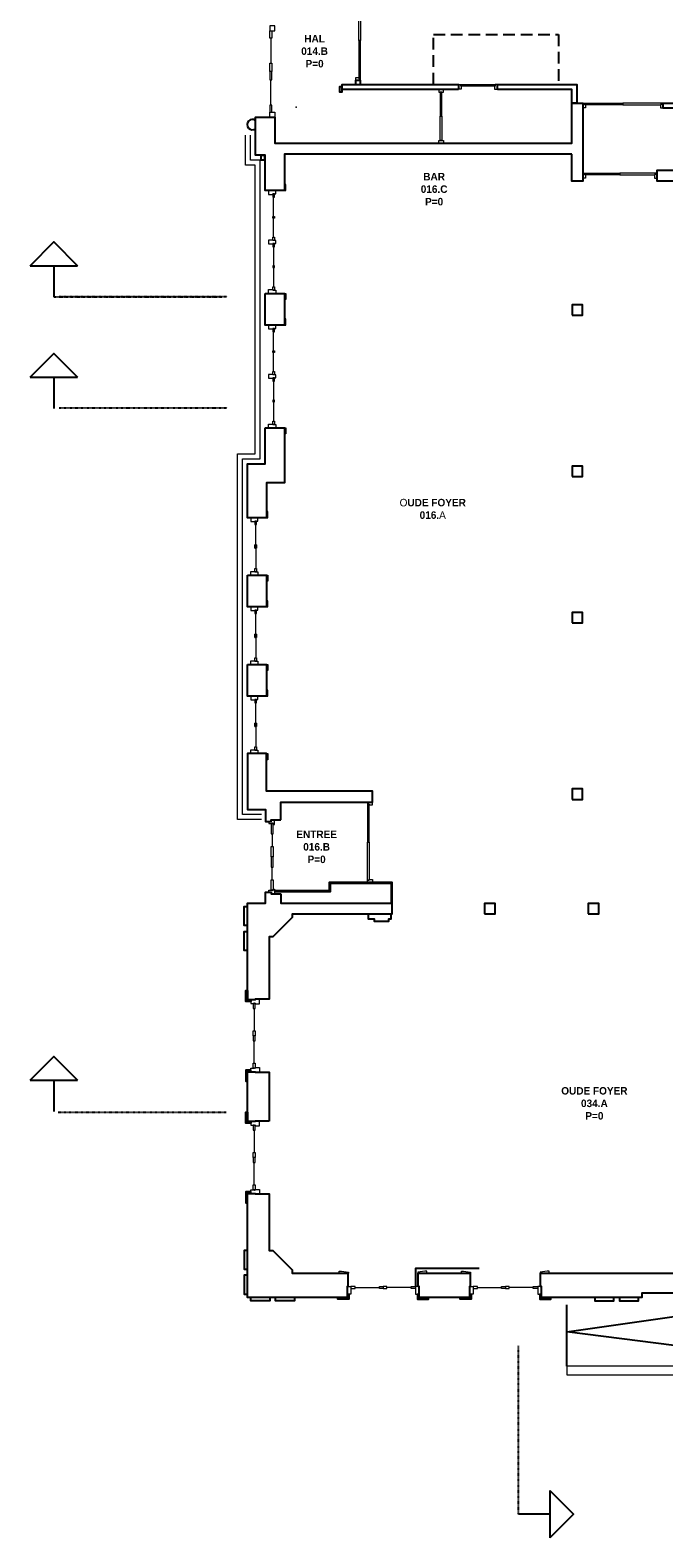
# Model space of a CAD drawing. Extents: x 14681 to 201383, y 146879 to 560554.
# Tile 4 of 15: x 31139 to 46359, y 499092 to 535261. Entities that reach past the tile are written whole.
import ezdxf

# ---------------------------------------------------------------- set-up
doc = ezdxf.new("R2010")
doc.units = 0
doc.header["$MEASUREMENT"] = 0
doc.linetypes.add('DASHDOT', pattern=[25.4, 12.7, -6.35, 0, -6.35])
doc.linetypes.add('DASHED', pattern=[19.05, 12.7, -6.35])
for name, color, linetype, lineweight in [('0.09', 7, 'CONTINUOUS', 9), ('0.25 GRIJS', 252, 'CONTINUOUS', 25), ('BESTAANDE KOZIJNEN', 5, 'CONTINUOUS', 13)]:
    doc.layers.add(name, color=color, linetype=linetype, lineweight=lineweight)
for name, color, linetype in [('0.18', 1, 'CONTINUOUS'), ('0.25', 2, 'CONTINUOUS'), ('0kader', 90, 'CONTINUOUS'), ('DOORSNEDEN', 3, 'CONTINUOUS')]:
    doc.layers.add(name, color=color, linetype=linetype)
doc.layers.add('OMTREKLIJN', color=122, linetype='CONTINUOUS', plot=False)

# ---------------------------------------------------------------- blocks, each defined once
blk = doc.blocks.new('67114_dm1800_D')
at = {"layer": 'BESTAANDE KOZIJNEN'}
for points in [[(0, 0), (52, 0), (52, -40), (67, -40), (67, -114), (0, -114)], [(52, -40), (52, 0), (967, 0), (967, -40)], [(1882, -40), (1882, 0), (967, 0), (967, -40)], [(1934, 0), (1882, 0), (1882, -40), (1867, -40), (1867, -114), (1934, -114)]]:
    blk.add_lwpolyline(points, close=True, dxfattribs=at)
blk = doc.blocks.new('31-02')
at = {"layer": 'BESTAANDE KOZIJNEN'}
for points in [[(460, 2465), (490, 2465), (490, 2610), (460, 2610)], [(220, 2385), (180, 2385), (180, 2305), (220, 2305)], [(220, 1806.25), (180, 1806.25), (180, 1846.25), (220, 1846.25)], [(250, 1267.5), (180, 1267.5), (180, 1267.5), (180, 1267.5), (180, 1277.5), (80, 1277.5), (80, 1187.5), (180, 1187.5), (180, 1197.5), (180, 1197.5), (180, 1197.5), (250, 1197.5)], [(220, 1267.5), (180, 1267.5), (180, 1347.5), (220, 1347.5)], [(220, 1197.5), (180, 1197.5), (180, 1117.5), (220, 1117.5)], [(220, 658.75), (180, 658.75), (180, 618.75), (220, 618.75)], [(220, 80), (180, 80), (180, 160), (220, 160)], [(460, 0), (490, 0), (490, -145), (460, -145)]]:
    blk.add_lwpolyline(points, close=True, dxfattribs=at)
for points in [[(80, 2375), (180, 2375), (180, 2385), (250, 2385), (250, 2465), (80, 2465), (80, 2375)], [(200, 1846.25), (200, 2305)], [(200, 1347.5), (200, 1806.25)], [(200, 1117.5), (200, 658.75)], [(200, 618.75), (200, 160)], [(80, 90), (180, 90), (180, 80), (250, 80), (250, 0), (80, 0), (80, 90)]]:
    blk.add_lwpolyline(points, dxfattribs=at)
blk = doc.blocks.new('31-01')
at = {"layer": 'BESTAANDE KOZIJNEN'}
for points in [[(460, 1380), (490, 1380), (490, 1525), (460, 1525)], [(80, 1380), (80, 1290), (180, 1290), (180, 1300), (250, 1300), (250, 1380)], [(220, 1300), (180, 1300), (180, 1220), (220, 1220)], [(220, 730), (180, 730), (180, 650), (220, 650)], [(220, 650), (180, 650), (180, 730), (220, 730)], [(80, 0), (80, 90), (180, 90), (180, 80), (250, 80), (250, 0)], [(220, 80), (180, 80), (180, 160), (220, 160)], [(460, 0), (490, 0), (490, -145), (460, -145)]]:
    blk.add_lwpolyline(points, close=True, dxfattribs=at)
for points in [[(200, 730), (200, 1220)], [(200, 650), (200, 160)]]:
    blk.add_lwpolyline(points, dxfattribs=at)
blk = doc.blocks.new('67114_dm1656_D')
at = {"layer": 'BESTAANDE KOZIJNEN'}
for points in [[(0, 1790), (0, 1738), (-40, 1738), (-40, 1723), (-114, 1723), (-114, 1790)], [(-40, 1738), (0, 1738), (0, 895), (-40, 895)], [(-40, 52), (0, 52), (0, 895), (-40, 895)], [(0, 0), (0, 52), (-40, 52), (-40, 67), (-114, 67), (-114, 0)]]:
    blk.add_lwpolyline(points, close=True, dxfattribs=at)
blk = doc.blocks.new('31-05')
at = {"layer": '0.25'}
for points in [[(0, 863.5), (0, 823.5), (-120, 823.5), (-120, 1088.5), (-120, 1088.5), (-80, 1088.5), (-80, 863.5), (0, 863.5)], [(0, -863.5), (0, -823.5), (-120, -823.5), (-120, -1088.5), (-120, -1088.5), (-80, -1088.5), (-80, -863.5), (0, -863.5)]]:
    blk.add_lwpolyline(points, dxfattribs=at)
at = {"layer": 'BESTAANDE KOZIJNEN'}
for points in [[(210, 875), (105, 875), (105, 863.5), (0, 863.5), (0, 773.5), (89, 773.5, -1), (105, 773.5), (105, 763.5), (210, 763.5)], [(105, 763.5), (105, 773.5, 1), (89, 773.5), (55, 773.5), (55, 653.5), (105, 653.5)], [(105, -763.5), (105, -773.5, -1), (89, -773.5), (55, -773.5), (55, -653.5), (105, -653.5)], [(210, -875), (105, -875), (105, -863.5), (0, -863.5), (0, -773.5), (89, -773.5, 1), (105, -773.5), (105, -763.5), (210, -763.5)]]:
    blk.add_lwpolyline(points, format="xyb", close=True, dxfattribs=at)
for points in [[(80, 653.5), (80, 120)], [(105, 0), (55, 0), (55, 120), (105, 120), (105, 0), (105, 0)], [(105, 0), (55, 0), (55, -120), (105, -120), (105, 0), (105, 0)], [(80, -653.5), (80, -120)]]:
    blk.add_lwpolyline(points, dxfattribs=at)
blk = doc.blocks.new('31-06')
at = {"layer": '0.25'}
for points in [[(-825, 50), (-825, 50), (-825, -70), (-1090, -70), (-1090, -30)], [(825, 50), (825, 50), (825, -70), (1090, -70), (1090, -30)]]:
    blk.add_lwpolyline(points, dxfattribs=at)
at = {"layer": 'BESTAANDE KOZIJNEN'}
for points in [[(-1053, 603.5), (-1003, 603.5), (-835, 578.5), (-835, 553.5), (-1053, 553.5), (-1053, 603.5)], [(1053, 603.5), (1003, 603.5), (835, 578.5), (835, 553.5), (1053, 553.5), (1053, 603.5)], [(-670, 208.5), (-90, 208.5)], [(0, 233.5), (0, 183.5), (-90, 183.5), (-90, 233.5), (0, 233.5), (0, 233.5)], [(0, 233.5), (0, 183.5), (90, 183.5), (90, 233.5), (0, 233.5), (0, 233.5)], [(670, 208.5), (90, 208.5)]]:
    blk.add_lwpolyline(points, dxfattribs=at)
for points in [[(-865, 233.5), (-775, 233.5), (-775, 183.5), (-775, 183.5), (-775, 50), (-865, 50)], [(-775, 183.5), (-670, 183.5), (-670, 233.5), (-775, 233.5)], [(775, 183.5), (670, 183.5), (670, 233.5), (775, 233.5)], [(865, 233.5), (775, 233.5), (775, 183.5), (775, 183.5), (775, 50), (865, 50)]]:
    blk.add_lwpolyline(points, close=True, dxfattribs=at)
blk = doc.blocks.new('67114_dm800_L')
at = {"layer": 'BESTAANDE KOZIJNEN'}
for points in [[(0, 934), (0, 882), (-40, 882), (-40, 867), (-114, 867), (-114, 934)], [(-40, 882), (0, 882), (0, 52), (-40, 52)], [(0, 0), (0, 52), (-40, 52), (-40, 67), (-114, 67), (-114, 0)]]:
    blk.add_lwpolyline(points, close=True, dxfattribs=at)
blk = doc.blocks.new('31-03')
at = {"layer": 'BESTAANDE KOZIJNEN'}
for points in [[(0, 2192), (-120, 2192), (-120, 2071), (0, 2071)], [(-120, 2071), (-70, 2071), (-70, 1902), (-120, 1902)], [(-120, 1296), (-70, 1296), (-70, 1096), (-120, 1096)], [(-120, 896), (-70, 896), (-70, 1096), (-120, 1096)], [(-120, 121), (-70, 121), (-70, 290), (-120, 290)], [(0, 0), (-120, 0), (-120, 121), (0, 121)]]:
    blk.add_lwpolyline(points, close=True, dxfattribs=at)
for points in [[(-95, 1902), (-95, 1296)], [(-95, 290), (-95, 896)]]:
    blk.add_lwpolyline(points, dxfattribs=at)

msp = doc.modelspace()

# ---------------------------------------------------------------- linework, layer by layer
at = {"layer": '0.09'}
for points in [[(36699, 516326), (36119, 516326), (36119, 525099), (36547, 525099), (36547, 525532), (36547, 532022), (36312, 532022), (36312, 532741)], [(36699, 516446), (36239, 516446), (36239, 524979), (36667, 524979), (36667, 525652), (36667, 532142), (36432, 532142), (36432, 532741)]]:
    msp.add_lwpolyline(points, dxfattribs=at)
msp.add_lwpolyline([(44030, 503000), (50298, 503000), (50298, 502544), (53287, 502544), (53287, 502124), (61539, 502124, 0.414214), (62429, 501234), (62639, 501234), (62639, 502334), (53497, 502334), (53497, 502754), (50508, 502754), (50508, 503210), (44030, 503210)], format="xyb", close=True, dxfattribs=at)
at = {"layer": '0.18', "linetype": 'DASHED', "ltscale": 22}
msp.add_lwpolyline([(40826, 533960), (40826, 535160), (43826, 535160), (43826, 533960)], dxfattribs=at)
at = {"layer": '0.25'}
for points in [[(46789, 534442), (46789, 534625), (47249, 534625), (47972, 534625), (47972, 534326), (47249, 534326), (47249, 533650), (47972, 533650), (47972, 531901), (49827, 531901), (49827, 531641), (46199, 531641), (46199, 531901), (47822, 531901), (47822, 533390), (46343, 533390), (46343, 533510), (46789, 533510), (46789, 533692), (46939, 533692), (46939, 534442)], [(38630, 533900), (38570, 533900), (38570, 533780), (38630, 533780)], [(41427, 533840), (38630, 533840), (38630, 533960), (41427, 533960)], [(42361, 533840), (42361, 533960), (44269, 533960), (44269, 533510), (44149, 533510), (44149, 533840)], [(44149, 532290), (37247, 532290), (37247, 531412), (36787, 531412), (36787, 532262), (36552, 532262), (36552, 533171), (37012, 533171), (37012, 532550), (44149, 532550), (44149, 532550), (44149, 533510), (44409, 533510), (44409, 531641), (44149, 531641), (44149, 532290)], [(36777, 532252), (36677, 532252), (36677, 532152), (36777, 532152)], [(36787, 528947), (37247, 528947), (37247, 528187), (36787, 528187)], [(44154, 528423), (44404, 528423), (44404, 528673), (44154, 528673)], [(36787, 525722), (37247, 525722), (37247, 524399), (36819, 524399), (36819, 523565), (36359, 523565), (36359, 524859), (36787, 524859)], [(44154, 524553), (44404, 524553), (44404, 524803), (44154, 524803)], [(36359, 522185), (36819, 522185), (36819, 521425), (36359, 521425)], [(44154, 521043), (44404, 521043), (44404, 521293), (44154, 521293)], [(36359, 520045), (36819, 520045), (36819, 519285), (36359, 519285)], [(37159, 516318), (37159, 516744), (39359, 516744), (39359, 517004), (36819, 517004), (36819, 517905), (36359, 517905), (36359, 516566), (36789, 516566), (36789, 516281), (36929, 516281), (36929, 516318)], [(44154, 516808), (44404, 516808), (44404, 517058), (44154, 517058)], [(37159, 514544), (37159, 514316), (39829, 514316), (39829, 514056), (37430, 514056), (37430, 513976), (36967, 513513), (36882, 513513), (36882, 512012), (36544, 512012), (36544, 512001), (36359, 512001), (36359, 514316), (36789, 514316), (36789, 514581), (36929, 514581), (36929, 514544)], [(42054, 514061), (42304, 514061), (42304, 514311), (42054, 514311)], [(44544, 514061), (44794, 514061), (44794, 514311), (44544, 514311)], [(36882, 509091), (36544, 509091), (36544, 509080), (36359, 509080), (36359, 510274), (36544, 510274), (36544, 510262), (36882, 510262)], [(38771, 505443), (38771, 505123), (38751, 505123), (38751, 504859), (36359, 504859), (36359, 507353), (36544, 507353), (36544, 507341), (36882, 507341), (36882, 505986), (36967, 505986), (37430, 505523), (37430, 505443)], [(41708, 505443), (41708, 505123), (41688, 505123), (41688, 504859), (40481, 504859), (40481, 505123), (40461, 505123), (40461, 505443)], [(43398, 505443), (46621, 505443), (46621, 505223), (46601, 505223), (46601, 504959), (45829, 504959), (45829, 504859), (45829, 504859), (45829, 504859), (45829, 504859), (43418, 504859), (43418, 505123), (43398, 505123)]]:
    msp.add_lwpolyline(points, close=True, dxfattribs=at)
for points in [[(39069, 533960), (39069, 534050), (38949, 534050), (38949, 533960)], [(37004, 514621), (38329, 514621), (38329, 514821), (39829, 514821), (39829, 514316)], [(37004, 514601), (38349, 514601), (38349, 514801), (39809, 514801), (39809, 514316)], [(36359, 513781), (36279, 513781), (36279, 514236), (36359, 514236)], [(39799, 514056), (39799, 513931), (39749, 513931), (39749, 513881), (39409, 513881), (39409, 513931), (39264, 513931), (39264, 514056)], [(36359, 513186), (36279, 513186), (36279, 513641), (36359, 513641)], [(36359, 505989), (36279, 505989), (36279, 505534), (36359, 505534)], [(36359, 505394), (36279, 505394), (36279, 504939), (36359, 504939)], [(36894, 504859), (36894, 504779), (36439, 504779), (36439, 504859)], [(37489, 504859), (37489, 504779), (37034, 504779), (37034, 504859)], [(44699, 504859), (44699, 504779), (45154, 504779), (45154, 504859)], [(45294, 504859), (45294, 504779), (45749, 504779), (45749, 504859)]]:
    msp.add_lwpolyline(points, dxfattribs=at)
msp.add_arc((36477, 532996), 125, 53.1301, 306.8699, dxfattribs=at)
at = {"layer": '0.25 GRIJS'}
for points in [[(50508, 503210), (44030, 504035), (49474, 504812)], [(44030, 503210), (44030, 504684)]]:
    msp.add_lwpolyline(points, dxfattribs=at)
at = {"layer": '0kader', "linetype": 'Continuous', "ltscale": 0.2}
msp.add_lwpolyline([(31139, 529611), (32278, 529611)], dxfattribs=at)
at = {"layer": 'BESTAANDE KOZIJNEN'}
for points in [[(40952, 533840), (40952, 533773), (41066, 533773), (41066, 533840)], [(40989, 533773), (40989, 533195), (41029, 533195), (41029, 533773)], [(40989, 532617), (40989, 533195), (41029, 533195), (41029, 532617)], [(40952, 532550), (40952, 532617), (41066, 532617), (41066, 532550)], [(39245, 516744), (39245, 516692), (39285, 516692), (39285, 516677), (39359, 516677), (39359, 516744)], [(39285, 516692), (39245, 516692), (39245, 515782), (39285, 515782)], [(39285, 514873), (39245, 514873), (39245, 515782), (39285, 515782)], [(39245, 514821), (39245, 514873), (39285, 514873), (39285, 514888), (39359, 514888), (39359, 514821)]]:
    msp.add_lwpolyline(points, close=True, dxfattribs=at)
for points in [[(37004, 516318), (36929, 516318), (36929, 516281), (36869, 516281), (36869, 516231), (36958, 516231, -1), (36974, 516231), (36974, 516207), (37004, 516207)], [(36974, 516207), (36974, 516231, 1), (36958, 516231), (36924, 516231), (36924, 515981), (36974, 515981)], [(36974, 514656), (36974, 514631, -1), (36958, 514631), (36924, 514631), (36924, 514881), (36974, 514881)], [(37004, 514544), (36929, 514544), (36929, 514581), (36869, 514581), (36869, 514631), (36958, 514631, 1), (36974, 514631), (36974, 514656), (37004, 514656)]]:
    msp.add_lwpolyline(points, format="xyb", close=True, dxfattribs=at)
for points in [[(36949, 515981), (36949, 515681)], [(36974, 515431), (36924, 515431), (36924, 515681), (36974, 515681), (36974, 515431), (36974, 515431)], [(36974, 515431), (36924, 515431), (36924, 515181), (36974, 515181), (36974, 515431), (36974, 515431)], [(36949, 514881), (36949, 515181)]]:
    msp.add_lwpolyline(points, dxfattribs=at)
msp.add_point((37531, 533414), dxfattribs=at)
at = {"layer": 'DOORSNEDEN', "linetype": 'Continuous', "ltscale": 0.2}
for points in [[(31139, 529611), (31708, 530180), (32278, 529611)], [(31708, 529611), (31708, 528862)], [(31139, 526936), (31708, 527506), (32278, 526936)], [(31139, 526936), (32278, 526936)], [(31708, 526936), (31708, 526187)], [(31139, 510068), (31708, 510638), (32278, 510068)], [(31139, 510068), (32278, 510068)], [(31708, 510068), (31708, 509319)], [(43619, 500231), (43619, 499092)], [(43619, 500231), (44188, 499662), (43619, 499092)], [(43619, 499662), (42870, 499662)]]:
    msp.add_lwpolyline(points, dxfattribs=at)
at = {"layer": 'DOORSNEDEN', "linetype": 'DASHDOT'}
for points in [[(31708, 528862), (35742, 528862)], [(31838, 528872), (35872, 528872)], [(31838, 526197), (35872, 526197)], [(31813, 509307), (35847, 509307)], [(42870, 499662), (42870, 503696)]]:
    msp.add_lwpolyline(points, dxfattribs=at)
at = {"layer": 'OMTREKLIJN'}
msp.add_lwpolyline([(40401, 505123), (40401, 505558), (41919, 505558)], dxfattribs=at)

# ---------------------------------------------------------------- block references
at = {"layer": 'BESTAANDE KOZIJNEN'}
for name, p, rotation in [('67114_dm1800_D', (39069, 535984), 270), ('67114_dm800_L', (42361, 533960), 90), ('67114_dm1656_D', (46199, 531828), 90)]:
    msp.add_blockref(name, p, dxfattribs=dict(at, rotation=rotation))
for name, p in [('31-03', (37012, 533171)), ('67114_dm1800_D', (44409, 533510)), ('31-02', (36787, 528947)), ('31-02', (36787, 525722)), ('31-01', (36359, 522185)), ('31-01', (36359, 520045)), ('31-01', (36359, 517905)), ('31-05', (36439, 511137)), ('31-05', (36439, 508216)), ('31-06', (39616, 504889)), ('31-06', (42553, 504889))]:
    msp.add_blockref(name, p, dxfattribs=at)

# ---------------------------------------------------------------- texts
at = {"layer": '0.09', "char_height": 180, "width": 3040.82, "attachment_point": 5}
for s, insert in [('{\\fGoudy Old Style|b1|i0|c0|p18;HAL\\P014.B\\PP=0}', (37970, 534756)), ('{\\fGoudy Old Style|b1|i0|c0|p18;BAR\\P016.C\\PP=0}', (40841, 531446)), ('{\\fGoudy Old Style|b0|i0|c0|p18;O\\fGoudy Old Style|b1|i0|c0|p18;UDE FOYER\\P016.\\fGoudy Old Style|b0|i0|c0|p18;A}', (40808, 523776)), ('{\\fGoudy Old Style|b1|i0|c0|p18;ENTREE\\P016.B\\PP=0}', (38019, 515668)), ('{\\fGoudy Old Style|b1|i0|c0|p18;OUDE FOYER\\P034.A\\PP=0}', (44690, 509515))]:
    msp.add_mtext(s, dxfattribs=dict(at, insert=insert))

doc.saveas('drawing.dxf')
